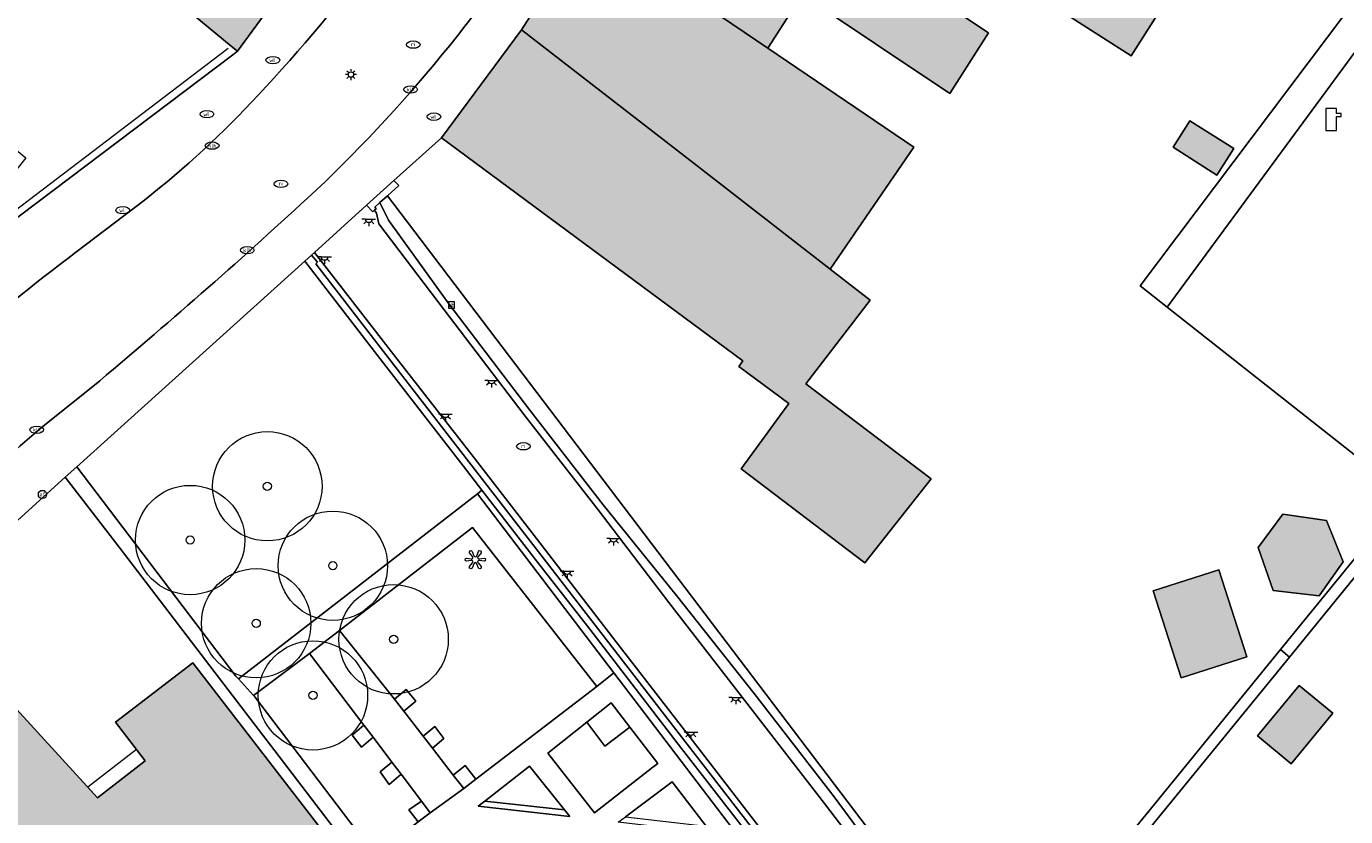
# Model space of a CAD drawing. Header units: metres. Extents: x 187482 to 189800, y 333582 to 335019.
# Tile 235 of 256: x 189080 to 189140, y 334441 to 334478. Entities that reach past the tile are written whole.
import ezdxf
from ezdxf.enums import TextEntityAlignment as Align

# ---------------------------------------------------------------- set-up
doc = ezdxf.new("R2010")
doc.units = ezdxf.units.M
doc.layers.get('0').update_dxf_attribs({"color": 252, "lineweight": 18})
for name, color, linetype, lineweight in [('B-WE-GR-BEPLANTING_CULTUUR_HEESTERS-GV', 252, 'Continuous', 18), ('B-WE-GR-BOOM-S', 252, 'Continuous', 18), ('B-WE-GR-HAAG-G', 252, 'GR-HAAG1-SO', 18), ('B-WE-IE-KUNSTOBJECT-S', 252, 'Continuous', 18), ('B-WE-IE-MEUBILAIR-S', 252, 'Continuous', 18), ('B-WE-IE-TERREINAFSCHEIDING_KUNSTMATIG_HEKWERK-G', 252, 'IE-TERREINAFSCHEIDING_KUNSTMATIG-SO', 18), ('B-WE-IE-TERREINAFSCHEIDING_KUNSTMATIG_MUUR-G', 252, 'IE-TERREINAFSCHEIDING_KUNSTMATIG-SO', 18), ('B-WE-IE-TERREINAFSCHEIDING_KUNSTMATIG_MUUR-GV', 252, 'Continuous', 18), ('B-WE-KL-WATER-S', 252, 'Continuous', 18), ('B-WE-OG-BEBOUWING-GV', 252, 'Continuous', 18), ('B-WE-OG-BEBOUWING_LUIFEL-GV', 252, 'Continuous', 18), ('B-WE-OG-TERREIN_ERF-GV', 252, 'Continuous', 18), ('B-WE-OG-WEG-GV', 252, 'Continuous', 18), ('B-WE-VH-GESLOTENVERHARDING_ASFALT-GV', 252, 'Continuous', 18), ('B-WE-VH-HALFVERHARDING_GRAVEL-GV', 252, 'Continuous', 18), ('B-WE-VH-HALFVERHARDING_GRIND-GV', 252, 'Continuous', 18), ('B-WE-VH-OPENVERHARDING-GV', 252, 'Continuous', 18), ('B-WE-VH-OPENVERHARDING_SIERBESTRATING-GV', 252, 'Continuous', 18), ('B-WE-VH-OPENVERHARDING_STRAATBAKSTEEN-GV', 252, 'Continuous', 18)]:
    doc.layers.add(name, color=color, linetype=linetype, lineweight=lineweight)
doc.layers.add('B-WE-OG-BEBOUWING-V', color=7, linetype='Continuous', lineweight=18, true_color=0xf0f0f0)
doc.styles.add('NLCS-ISO', font='NLCS-ISO.ttf')
doc.linetypes.add('GR-HAAG1-SO', pattern='A,6,[176,NLCS.SHX,S=0.125,R=0,X=0,Y=0],-2', length=8)
doc.linetypes.add('IE-TERREINAFSCHEIDING_KUNSTMATIG-SO', pattern='A,4,[82,NLCS.SHX,S=0.75,R=90,X=0,Y=0],4,-2', length=10)

# ---------------------------------------------------------------- blocks, each defined once
blk = doc.blocks.new('SIE-MEUBILAIR_BORD_VERKEER-SO')
blk.add_lwpolyline([(-0.5625, -0.5625), (0.5625, -0.5625), (0.5625, 0.5625), (-0.5625, 0.5625)], close=True)
at = {"style": 'NLCS-ISO'}
blk.add_text('vb', height=0.75, dxfattribs=at).set_placement((0, 0), align=Align.MIDDLE_CENTER)
blk = doc.blocks.new('SKL-WATER_POMP-SO')
at = {"color": 0, "linetype": 'ByBlock', "lineweight": 18}
blk.add_lwpolyline([(1, 1.09), (1, 2), (-1, 2), (-1, -2), (1, -2), (1, 0.57), (1.85, 0.57), (1.85, 1.09)], close=True, dxfattribs=at)
blk = doc.blocks.new('SIE-MEUBILAIR_PAAL_LICHTMAST-SO')
for points in [[(-0.62, 0), (-1, 0)], [(-0.71, 0.71), (-0.44, 0.44)], [(0, 1), (0, 0.62)], [(0.44, 0.44), (0.71, 0.71)], [(1, 0), (0.62, 0)], [(-0.71, -0.71), (-0.44, -0.44)], [(0, -0.62), (0, -1)], [(0.44, -0.44), (0.71, -0.71)]]:
    blk.add_lwpolyline(points)
blk.add_circle((0, 0), 0.5)
blk = doc.blocks.new('SIE-MEUBILAIR_PAAL_AFSLUITPAAL-SO')
blk.add_circle((0, 0), 0.75)
at = {"style": 'NLCS-ISO'}
blk.add_text('af', height=0.75, dxfattribs=at).set_placement((0, 0.05), align=Align.MIDDLE_CENTER)
blk = doc.blocks.new('SIE-MEUBILAIR_PUT_KOLK-SO')
blk.add_ellipse((0, 0), major_axis=(1.25, 0), ratio=0.54)
at = {"style": 'NLCS-ISO'}
blk.add_text('klk', height=0.75, dxfattribs=at).set_placement((0.03, 0), align=Align.MIDDLE_CENTER)
blk = doc.blocks.new('SIE-MEUBILAIR_PUT_WATERLEIDINGPUT-SO')
blk.add_ellipse((0, 0), major_axis=(1.25, 0), ratio=0.54)
at = {"style": 'NLCS-ISO'}
blk.add_text('wl', height=0.75, dxfattribs=at).set_placement((-0.14, 0), align=Align.MIDDLE_CENTER)
blk = doc.blocks.new('SIE-MEUBILAIR_PUT_RIOOLPUT-SO')
blk.add_ellipse((0, 0), major_axis=(1.25, 0), ratio=0.54)
at = {"style": 'NLCS-ISO'}
blk.add_text('ri', height=0.75, dxfattribs=at).set_placement((-0.04, 0.07), align=Align.MIDDLE_CENTER)
blk = doc.blocks.new('SIE-KUNSTOBJECT-SO')
at = {"flags": 128}
blk.add_lwpolyline([(0.27, -0.73, 0.700208), (-0.27, -0.73), (-0.56, -1.53, -1), (-1.05, -1.25), (-0.5, -0.6, 0.700208), (-0.77, -0.13), (-1.6, -0.28, -1), (-1.6, 0.28), (-0.77, 0.13, 0.700208), (-0.5, 0.6), (-1.05, 1.25, -1), (-0.56, 1.53), (-0.27, 0.73, 0.700208), (0.27, 0.73), (0.56, 1.53, -1), (1.05, 1.25), (0.5, 0.6, 0.700208), (0.77, 0.13), (1.6, 0.28, -1), (1.6, -0.28), (0.77, -0.13, 0.700208), (0.5, -0.6), (1.05, -1.25, -1), (0.56, -1.53)], format="xyb", close=True, dxfattribs=at)
blk = doc.blocks.new('SIE-MEUBILAIR_LICHTPUNT-SO')
at = {"color": 0, "linetype": 'ByBlock', "lineweight": 18}
for points in [[(-0.62, 0), (-1.25, 0)], [(0.62, 0), (1.25, 0)], [(-0.46, -0.43), (-0.92, -0.85)], [(0, -0.62), (0, -1.25)], [(0.46, -0.43), (0.92, -0.85)]]:
    blk.add_lwpolyline(points, dxfattribs=at)
blk.add_lwpolyline([(0, 0), (0.62, 0, -1), (-0.62, 0)], format="xyb", close=True, dxfattribs=at)
blk = doc.blocks.new('SGR-BOOM_GBKN-SO')
at = {"color": 0, "linetype": 'ByBlock', "lineweight": 18}
for radius in [2, 0.15]:
    blk.add_circle((0, 0), radius, dxfattribs=at)

msp = doc.modelspace()

# ---------------------------------------------------------------- hatches: boundary and pattern name
at = {"layer": 'B-WE-OG-BEBOUWING-V'}
h = msp.add_hatch(color=256, dxfattribs=at)
h.dxf.hatch_style = 1
h.paths.add_polyline_path([(189094.053, 334482.84), (189086.592, 334489.103), (189085.513, 334487.65), (189081.685, 334490.782), (189073.543, 334497.442), (189071.092, 334499.447), (189067.251, 334494.752), (189069.586, 334492.842), (189076.994, 334486.716), (189089.109, 334476.698), (189089.395, 334476.461)], flags=17)
h = msp.add_hatch(color=256, dxfattribs=at)
h.dxf.hatch_style = 1
h.paths.add_polyline_path([(189126.611, 334482.378), (189111.864, 334492.295), (189108.684, 334487.314), (189116.921, 334481.836), (189118.342, 334483.964), (189122.782, 334481.109), (189125.143, 334479.533), (189130.236, 334476.258), (189131.88, 334478.83)], flags=17)
h = msp.add_hatch(color=256, dxfattribs=at)
h.dxf.hatch_style = 1
h.paths.add_polyline_path([(189121.951, 334474.523), (189123.726, 334477.31), (189121.316, 334478.913), (189116.921, 334481.836), (189108.684, 334487.314), (189105.407, 334482.181), (189113.631, 334476.607), (189115.203, 334479.061)], flags=17)
h = msp.add_hatch(color=256, dxfattribs=at)
h.dxf.hatch_style = 1
h.paths.add_polyline_path([(189113.631, 334476.607), (189105.407, 334482.181), (189102.381, 334477.442), (189110.265, 334471.323), (189116.493, 334466.489), (189120.308, 334472.08)], flags=17)
h = msp.add_hatch(color=256, dxfattribs=at)
h.dxf.hatch_style = 1
h.paths.add_polyline_path([(189102.381, 334477.442), (189098.719, 334472.503), (189112.499, 334462.304), (189112.309, 334462.041), (189114.594, 334460.344), (189112.411, 334457.368), (189118.075, 334453.064), (189121.101, 334456.909), (189115.376, 334461.249), (189118.311, 334465.078), (189116.493, 334466.489), (189110.265, 334471.323)], flags=17)
h = msp.add_hatch(color=256, dxfattribs=at)
h.dxf.hatch_style = 1
h.paths.add_polyline_path([(189134.929, 334472.008), (189132.93, 334473.279), (189132.162, 334472.071), (189134.16, 334470.799)], flags=17)
h = msp.add_hatch(color=256, dxfattribs=at)
h.dxf.hatch_style = 1
h.paths.add_polyline_path([(189137.174, 334455.295), (189136.04, 334453.763), (189136.74, 334451.801), (189138.84, 334451.547), (189139.939, 334453.115), (189139.168, 334455.006)], flags=17)
h = msp.add_hatch(color=256, dxfattribs=at)
h.dxf.hatch_style = 1
h.paths.add_polyline_path([(189134.249, 334452.746), (189131.249, 334451.782), (189132.526, 334447.806), (189135.526, 334448.77)], flags=17)
h = msp.add_hatch(color=256, dxfattribs=at)
h.dxf.hatch_style = 1
h.paths.add_polyline_path([(189060.231, 334429.763), (189071.256, 334419.156), (189071.531, 334419.439), (189072.047, 334418.971), (189074.015, 334420.973), (189072.314, 334422.597), (189072.862, 334423.173), (189062.589, 334432.94)], flags=16)
h.paths.add_polyline_path([(189082.275, 334430.245), (189085.516, 334432.764), (189084.136, 334434.539), (189085.686, 334435.754), (189087.383, 334433.59), (189094.526, 334439.191), (189087.355, 334448.493), (189083.823, 334445.77), (189085.184, 334444.004), (189082.997, 334442.318), (189075.562, 334450.442), (189070.199, 334443.501), (189075.277, 334437.896), (189076.658, 334436.371)], flags=16)
h.paths.add_polyline_path([(189077.008, 334424.004), (189071.934, 334430.531), (189065.334, 334436.638), (189062.589, 334432.94), (189072.862, 334423.173), (189072.314, 334422.597), (189074.015, 334420.973)], flags=17)
h.paths.add_polyline_path([(189078.587, 334413.037), (189072.047, 334418.971), (189071.531, 334419.439), (189071.256, 334419.156), (189069.061, 334416.898), (189058.015, 334426.92), (189054.53, 334422.457), (189062.96, 334415.007), (189071.929, 334406.195)], flags=16)
h = msp.add_hatch(color=256, dxfattribs=at)
h.dxf.hatch_style = 1
h.paths.add_polyline_path([(189136.011, 334445.15), (189137.551, 334443.872), (189139.466, 334446.181), (189137.927, 334447.458)], flags=17)

# ---------------------------------------------------------------- linework, layer by layer
at = {"layer": 'B-WE-GR-BEPLANTING_CULTUUR_HEESTERS-GV', "flags": 128}
for points in [[(189131.323, 334442.046), (189127.293, 334437.103), (189124.085, 334433.168), (189096.254, 334469.854), (189095.91, 334469.541), (189096.304, 334468.737), (189099.06, 334464.915), (189102.752, 334460.048), (189106.115, 334455.709), (189109.469, 334451.567), (189113.014, 334447.084), (189116.662, 334442.356), (189120.102, 334437.709), (189124.094, 334432.55), (189124.61, 334432.99), (189137.473, 334448.753), (189137.07, 334449.095)], [(189081.527, 334456.983), (189083.982, 334453.776), (189088.773, 334447.517), (189089.569, 334446.477), (189091.697, 334443.691), (189095.101, 334439.241), (189095.684, 334439.689), (189090.183, 334446.936), (189090.135, 334446.989), (189089.438, 334447.764), (189089.329, 334447.886), (189082.054, 334457.46)], [(189137.473, 334448.753), (189143.225, 334455.804), (189142.816, 334456.143), (189137.07, 334449.095)], [(189097.002, 334446.276), (189097.544, 334446.729), (189097.106, 334447.268), (189096.571, 334446.833)], [(189107.332, 334445.546), (189106.477, 334446.654), (189105.364, 334445.773), (189106.193, 334444.684)], [(189095.174, 334445.642), (189094.64, 334445.188), (189095.068, 334444.634), (189095.597, 334445.083)], [(189098.304, 334444.594), (189098.832, 334445.022), (189098.415, 334445.58), (189097.885, 334445.136)], [(189105.364, 334445.773), (189103.585, 334444.364), (189105.713, 334441.633), (189108.387, 334443.716), (189108.612, 334443.89), (189107.332, 334445.546), (189106.193, 334444.684)], [(189096.454, 334443.951), (189095.912, 334443.508), (189096.323, 334442.921), (189096.875, 334443.395)], [(189100.284, 334443.171), (189099.808, 334443.787), (189099.261, 334443.357), (189099.736, 334442.744)], [(189100.701, 334442.169), (189104.347, 334441.768), (189102.748, 334443.766)], [(189110.825, 334441.017), (189109.263, 334443.047), (189107.125, 334441.446)], [(189097.804, 334442.169), (189097.235, 334441.761), (189097.651, 334441.217), (189098.209, 334441.635)], [(189104.347, 334441.768), (189100.701, 334442.169), (189100.403, 334441.937), (189104.591, 334441.464)]]:
    msp.add_lwpolyline(points, close=True, dxfattribs=at)
at = {"layer": 'B-WE-GR-HAAG-G', "ltscale": 0.2, "flags": 128}
for points in [[(189095.91, 334469.541), (189096.304, 334468.737)], [(189124.085, 334433.168), (189096.254, 334469.854)], [(189096.304, 334468.737), (189099.06, 334464.915)], [(189099.06, 334464.915), (189102.752, 334460.048)], [(189102.752, 334460.048), (189106.115, 334455.709)], [(189106.115, 334455.709), (189109.469, 334451.567)], [(189109.469, 334451.567), (189113.014, 334447.084)], [(189113.014, 334447.084), (189116.662, 334442.356)], [(189116.662, 334442.356), (189120.102, 334437.709)]]:
    msp.add_lwpolyline(points, dxfattribs=at)
at = {"layer": 'B-WE-IE-TERREINAFSCHEIDING_KUNSTMATIG_HEKWERK-G', "ltscale": 0.2, "flags": 128}
for points in [[(189088.97, 334476.592), (189078.552, 334468.645)], [(189158.286, 334474.261), (189124.61, 334432.99)], [(189131.895, 334464.756), (189142.816, 334456.143)]]:
    msp.add_lwpolyline(points, dxfattribs=at)
at = {"layer": 'B-WE-IE-TERREINAFSCHEIDING_KUNSTMATIG_MUUR-G', "ltscale": 0.2, "flags": 128}
for points in [[(189095.295, 334469.414), (189096.549, 334470.555)], [(189096.549, 334470.555), (189096.764, 334470.318)], [(189096.764, 334470.318), (189096.254, 334469.854)], [(189095.577, 334469.116), (189095.295, 334469.414)], [(189095.91, 334469.541), (189095.67, 334469.323)], [(189095.67, 334469.323), (189095.73, 334469.26)], [(189096.254, 334469.854), (189095.91, 334469.541)], [(189095.653, 334469.188), (189095.577, 334469.116)], [(189095.73, 334469.26), (189095.653, 334469.188)], [(189092.472, 334466.866), (189092.776, 334467.131)], [(189092.776, 334467.131), (189093.051, 334466.817)], [(189082.054, 334457.46), (189092.472, 334466.866)], [(189096.073, 334462.192), (189092.472, 334466.866)], [(189093.051, 334466.817), (189092.972, 334466.741)], [(189092.972, 334466.741), (189096.326, 334462.388)], [(189099.714, 334457.492), (189096.073, 334462.192)], [(189096.326, 334462.388), (189099.967, 334457.688)], [(189100.572, 334456.384), (189099.714, 334457.492)], [(189099.967, 334457.688), (189103.263, 334453.433)], [(189103.01, 334453.237), (189100.572, 334456.384)], [(189105.498, 334450.022), (189103.01, 334453.237)], [(189103.263, 334453.433), (189105.751, 334450.218)], [(189109.698, 334444.577), (189105.498, 334450.022)], [(189105.751, 334450.218), (189109.951, 334444.773)], [(189109.951, 334444.773), (189113.613, 334440.046)], [(189113.36, 334439.85), (189109.698, 334444.577)]]:
    msp.add_lwpolyline(points, dxfattribs=at)
at = {"layer": 'B-WE-IE-TERREINAFSCHEIDING_KUNSTMATIG_MUUR-GV', "flags": 128}
msp.add_lwpolyline([(189096.764, 334470.318), (189096.549, 334470.555), (189095.295, 334469.414), (189095.577, 334469.116), (189095.653, 334469.188), (189095.73, 334469.26), (189095.67, 334469.323), (189095.91, 334469.541), (189096.254, 334469.854)], close=True, dxfattribs=at)
msp.add_lwpolyline([(189113.613, 334440.046), (189109.951, 334444.773), (189105.751, 334450.218), (189103.263, 334453.433), (189099.967, 334457.688), (189096.326, 334462.388), (189092.972, 334466.741), (189093.051, 334466.817), (189092.776, 334467.131), (189092.472, 334466.866), (189096.073, 334462.192), (189099.714, 334457.492), (189100.572, 334456.384), (189103.01, 334453.237), (189105.498, 334450.022), (189109.698, 334444.577), (189113.36, 334439.85)], dxfattribs=at)
at = {"layer": 'B-WE-OG-BEBOUWING-GV', "flags": 128}
for points in [[(189094.053, 334482.84), (189086.592, 334489.103), (189085.513, 334487.65), (189081.685, 334490.782), (189073.543, 334497.442), (189071.092, 334499.447), (189067.251, 334494.752), (189069.586, 334492.842), (189076.994, 334486.716), (189089.109, 334476.698), (189089.395, 334476.461)], [(189126.611, 334482.378), (189111.864, 334492.295), (189108.684, 334487.314), (189116.921, 334481.836), (189118.342, 334483.964), (189122.782, 334481.109), (189125.143, 334479.533), (189130.236, 334476.258), (189131.88, 334478.83)], [(189121.951, 334474.523), (189123.726, 334477.31), (189121.316, 334478.913), (189116.921, 334481.836), (189108.684, 334487.314), (189105.407, 334482.181), (189113.631, 334476.607), (189115.203, 334479.061)], [(189113.631, 334476.607), (189105.407, 334482.181), (189102.381, 334477.442), (189110.265, 334471.323), (189116.493, 334466.489), (189120.308, 334472.08)], [(189102.381, 334477.442), (189098.719, 334472.503), (189112.499, 334462.304), (189112.309, 334462.041), (189114.594, 334460.344), (189112.411, 334457.368), (189118.075, 334453.064), (189121.101, 334456.909), (189115.376, 334461.249), (189118.311, 334465.078), (189116.493, 334466.489), (189110.265, 334471.323)], [(189134.929, 334472.008), (189132.93, 334473.279), (189132.162, 334472.071), (189134.16, 334470.799)], [(189137.174, 334455.295), (189136.04, 334453.763), (189136.74, 334451.801), (189138.84, 334451.547), (189139.939, 334453.115), (189139.168, 334455.006)], [(189134.249, 334452.746), (189131.249, 334451.782), (189132.526, 334447.806), (189135.526, 334448.77)], [(189082.275, 334430.245), (189085.516, 334432.764), (189084.136, 334434.539), (189085.686, 334435.754), (189087.383, 334433.59), (189094.526, 334439.191), (189087.355, 334448.493), (189083.823, 334445.77), (189085.184, 334444.004), (189082.997, 334442.318), (189075.562, 334450.442), (189070.199, 334443.501), (189075.277, 334437.896), (189076.658, 334436.371)], [(189136.011, 334445.15), (189137.551, 334443.872), (189139.466, 334446.181), (189137.927, 334447.458)]]:
    msp.add_lwpolyline(points, close=True, dxfattribs=at)
at = {"layer": 'B-WE-OG-BEBOUWING_LUIFEL-GV', "flags": 128}
msp.add_lwpolyline([(189084.781, 334444.526), (189082.55, 334442.807), (189082.997, 334442.318), (189085.184, 334444.004)], close=True, dxfattribs=at)
at = {"layer": 'B-WE-OG-TERREIN_ERF-GV', "flags": 128}
for points in [[(189157.654, 334474.343), (189147.738, 334484.39), (189146.675, 334482.95), (189145.942, 334483.562), (189147.708, 334485.955), (189147.575, 334486.084), (189146.931, 334485.208), (189131.895, 334464.756), (189142.816, 334456.143), (189144.517, 334458.23)], [(189134.929, 334472.008), (189134.16, 334470.799), (189132.162, 334472.071), (189132.93, 334473.279)], [(189137.174, 334455.295), (189139.168, 334455.006), (189139.939, 334453.115), (189138.84, 334451.547), (189136.74, 334451.801), (189136.04, 334453.763)], [(189134.249, 334452.746), (189135.526, 334448.77), (189132.526, 334447.806), (189131.249, 334451.782)], [(189136.011, 334445.15), (189137.927, 334447.458), (189139.466, 334446.181), (189137.551, 334443.872)]]:
    msp.add_lwpolyline(points, close=True, dxfattribs=at)
for points in [[(189127.293, 334437.103), (189131.323, 334442.046), (189137.07, 334449.095), (189142.816, 334456.143), (189131.895, 334464.756), (189130.649, 334465.738), (189143.454, 334482.749)], [(189121.316, 334478.913), (189123.726, 334477.31), (189121.951, 334474.523), (189115.203, 334479.061), (189113.631, 334476.607), (189120.308, 334472.08), (189116.493, 334466.489), (189118.311, 334465.078), (189115.376, 334461.249), (189121.101, 334456.909), (189118.075, 334453.064), (189112.411, 334457.368), (189114.594, 334460.344), (189112.309, 334462.041), (189112.499, 334462.304), (189098.719, 334472.503), (189096.549, 334470.555), (189096.764, 334470.318), (189096.254, 334469.854), (189124.085, 334433.168)], [(189131.88, 334478.83), (189130.236, 334476.258), (189125.143, 334479.533)], [(189170.612, 334461.944), (189169.575, 334462.938), (189165.558, 334467.007), (189161.899, 334470.639), (189158.286, 334474.261), (189143.225, 334455.804), (189137.473, 334448.753), (189124.61, 334432.99), (189126.628, 334430.397), (189129.822, 334426.32), (189131.489, 334424.348), (189133.098, 334422.312), (189134.537, 334420.213), (189135.64, 334417.886), (189136.779, 334415.579), (189138.089, 334413.342), (189141.151, 334409.192), (189144.285, 334405.09), (189147.335, 334400.923), (189150.319, 334396.722)], [(189095.101, 334439.241), (189091.697, 334443.691), (189089.569, 334446.477), (189088.773, 334447.517), (189083.982, 334453.776), (189081.527, 334456.983), (189078.336, 334454.101)], [(189075.562, 334450.442), (189082.997, 334442.318), (189085.184, 334444.004), (189083.823, 334445.77), (189087.355, 334448.493), (189094.526, 334439.191)]]:
    msp.add_lwpolyline(points, dxfattribs=at)
at = {"layer": 'B-WE-OG-WEG-GV', "flags": 128}
for points in [[(189120.102, 334437.709), (189116.662, 334442.356), (189113.014, 334447.084), (189109.469, 334451.567), (189106.115, 334455.709), (189102.752, 334460.048), (189099.06, 334464.915), (189096.304, 334468.737), (189095.91, 334469.541), (189095.67, 334469.323), (189095.73, 334469.26), (189095.653, 334469.188), (189095.754, 334469.058), (189095.863, 334468.561), (189098.841, 334464.63), (189102.507, 334459.837), (189105.881, 334455.483), (189109.118, 334451.246), (189112.572, 334446.787), (189116.233, 334442.06), (189119.753, 334437.433)], [(189113.835, 334440.211), (189110.189, 334444.934), (189106.685, 334449.459), (189103.468, 334453.636), (189100.217, 334457.869), (189096.545, 334462.579), (189092.915, 334467.257), (189092.776, 334467.131), (189093.051, 334466.817), (189092.972, 334466.741), (189096.326, 334462.388), (189099.967, 334457.688), (189103.263, 334453.433), (189105.751, 334450.218), (189109.951, 334444.773), (189113.613, 334440.046)]]:
    msp.add_lwpolyline(points, dxfattribs=at)
at = {"layer": 'B-WE-VH-GESLOTENVERHARDING_ASFALT-GV', "flags": 128}
msp.add_lwpolyline([(189069.586, 334492.842), (189067.251, 334494.752), (189060.781, 334500.12), (189055.744, 334504.285), (189047.949, 334494.195), (189070.601, 334475.912), (189070.241, 334475.436), (189073.932, 334472.341), (189075.857, 334474.753), (189079.727, 334471.586), (189077.802, 334469.174), (189078.552, 334468.645), (189078.735, 334468.403), (189089.185, 334476.303), (189089.395, 334476.461), (189089.109, 334476.698), (189076.994, 334486.716)], close=True, dxfattribs=at)
msp.add_lwpolyline([(189119.753, 334437.433), (189116.233, 334442.06), (189112.572, 334446.787), (189109.118, 334451.246), (189105.881, 334455.483), (189102.507, 334459.837), (189098.841, 334464.63), (189095.863, 334468.561), (189095.754, 334469.058), (189095.653, 334469.188), (189095.577, 334469.116), (189095.295, 334469.414), (189092.915, 334467.257), (189096.545, 334462.579), (189100.217, 334457.869), (189103.468, 334453.636), (189106.685, 334449.459), (189110.189, 334444.934), (189113.835, 334440.211)], dxfattribs=at)
at = {"layer": 'B-WE-VH-HALFVERHARDING_GRAVEL-GV', "flags": 128}
msp.add_lwpolyline([(189143.454, 334482.749), (189130.649, 334465.738), (189131.895, 334464.756), (189146.931, 334485.208)], dxfattribs=at)
for points in [[(189099.714, 334457.492), (189096.073, 334462.192), (189092.472, 334466.866), (189082.054, 334457.46), (189089.329, 334447.886), (189089.438, 334447.764), (189100.361, 334456.221), (189100.572, 334456.384)], [(189092.692, 334448.915), (189090.135, 334446.989), (189090.183, 334446.936), (189095.684, 334439.689), (189097.651, 334441.217), (189097.235, 334441.761), (189097.804, 334442.169), (189096.875, 334443.395), (189096.323, 334442.921), (189095.912, 334443.508), (189096.454, 334443.951), (189095.597, 334445.083), (189095.068, 334444.634), (189094.64, 334445.188), (189095.174, 334445.642)]]:
    msp.add_lwpolyline(points, close=True, dxfattribs=at)
at = {"layer": 'B-WE-VH-HALFVERHARDING_GRIND-GV', "flags": 128}
msp.add_lwpolyline([(189097.885, 334445.136), (189098.415, 334445.58), (189098.832, 334445.022), (189098.304, 334444.594), (189099.261, 334443.357), (189099.808, 334443.787), (189100.284, 334443.171), (189105.817, 334447.409), (189100.135, 334454.682), (189094.056, 334449.966), (189096.571, 334446.833), (189097.106, 334447.268), (189097.544, 334446.729), (189097.002, 334446.276)], close=True, dxfattribs=at)
at = {"layer": 'B-WE-VH-OPENVERHARDING-GV', "flags": 128}
msp.add_lwpolyline([(189113.36, 334439.85), (189109.698, 334444.577), (189105.498, 334450.022), (189103.01, 334453.237), (189100.572, 334456.384), (189100.361, 334456.221), (189106.603, 334448.03), (189118.227, 334432.778)], dxfattribs=at)
at = {"layer": 'B-WE-VH-OPENVERHARDING_SIERBESTRATING-GV', "flags": 128}
for points in [[(189090.135, 334446.989), (189092.692, 334448.915), (189094.056, 334449.966), (189100.135, 334454.682), (189105.817, 334447.409), (189106.603, 334448.03), (189100.361, 334456.221), (189089.438, 334447.764)], [(189094.363, 334432.497), (189096.744, 334429.418), (189097.618, 334428.267), (189103.312, 334421.173), (189106.935, 334423.918), (189107.453, 334424.393), (189110.13, 334426.269), (189111.715, 334427.688), (189117.474, 334432.195), (189118.227, 334432.778), (189106.603, 334448.03), (189105.817, 334447.409), (189100.284, 334443.171), (189099.736, 334442.744), (189098.209, 334441.635), (189097.651, 334441.217), (189095.684, 334439.689), (189095.101, 334439.241), (189097.919, 334435.676), (189094.139, 334432.764)], [(189107.332, 334445.546), (189108.612, 334443.89), (189108.387, 334443.716), (189105.713, 334441.633), (189103.585, 334444.364), (189105.364, 334445.773), (189106.477, 334446.654)], [(189100.701, 334442.169), (189102.748, 334443.766), (189104.347, 334441.768), (189104.591, 334441.464), (189100.403, 334441.937)], [(189107.125, 334441.446), (189109.263, 334443.047), (189110.825, 334441.017), (189111.066, 334440.703), (189106.803, 334441.204)]]:
    msp.add_lwpolyline(points, close=True, dxfattribs=at)
at = {"layer": 'B-WE-VH-OPENVERHARDING_STRAATBAKSTEEN-GV', "flags": 128}
for points in [[(189131.792, 334545.755), (189124.569, 334532.666), (189124.782, 334532.549), (189119.213, 334523.039), (189113.021, 334513.4), (189112.831, 334513.5), (189099.051, 334496.361), (189100.337, 334495.377), (189099.825, 334494.642), (189101.517, 334493.325), (189099.011, 334489.919), (189096.256, 334485.984), (189094.053, 334482.84), (189089.395, 334476.461), (189089.185, 334476.303), (189078.735, 334468.403)], [(189078.336, 334454.101), (189081.527, 334456.983), (189082.054, 334457.46), (189092.472, 334466.866), (189092.776, 334467.131), (189092.915, 334467.257), (189095.295, 334469.414), (189096.549, 334470.555), (189098.719, 334472.503), (189102.381, 334477.442), (189105.407, 334482.181)], [(189085.142, 334469.655), (189081.998, 334467.259)], [(189081.998, 334467.259), (189085.142, 334469.655)], [(189080.437, 334459.245), (189082.791, 334461.132)], [(189082.791, 334461.132), (189080.437, 334459.245)]]:
    msp.add_lwpolyline(points, dxfattribs=at)
at = {"layer": 'B-WE-VH-OPENVERHARDING_STRAATBAKSTEEN-GV'}
for points in [[(189100.675, 334488.115, -0.051592), (189090.341, 334474.457)], [(189090.341, 334474.457, 0.051592), (189100.675, 334488.115)], [(189092.6, 334469.737, 0.067491), (189103.948, 334483.607)], [(189103.948, 334483.607, -0.067491), (189092.6, 334469.737)], [(189090.341, 334474.457, -0.041099), (189085.142, 334469.655)], [(189085.142, 334469.655, 0.041099), (189090.341, 334474.457)], [(189082.791, 334461.132, 0.011297), (189092.6, 334469.737)], [(189092.6, 334469.737, -0.011297), (189082.791, 334461.132)], [(189081.998, 334467.259, 0.043237), (189071.251, 334457.652)], [(189071.251, 334457.652, -0.043237), (189081.998, 334467.259)], [(189071.016, 334449.429, -0.053075), (189080.437, 334459.245)], [(189080.437, 334459.245, 0.053075), (189071.016, 334449.429)]]:
    msp.add_lwpolyline(points, format="xyb", dxfattribs=at)
at = {"layer": 'B-WE-VH-OPENVERHARDING_STRAATBAKSTEEN-GV', "flags": 128}
msp.add_lwpolyline([(189096.571, 334446.833), (189094.056, 334449.966), (189092.692, 334448.915), (189095.174, 334445.642), (189095.597, 334445.083), (189096.454, 334443.951), (189096.875, 334443.395), (189097.804, 334442.169), (189098.209, 334441.635), (189099.736, 334442.744), (189099.261, 334443.357), (189098.304, 334444.594), (189097.885, 334445.136), (189097.002, 334446.276)], close=True, dxfattribs=at)

# ---------------------------------------------------------------- block references
at = {"layer": 'B-WE-GR-BOOM-S', "xscale": 1.25, "yscale": 1.25, "zscale": 1.25}
for p in [(189090.762, 334456.564), (189087.235, 334454.106), (189093.754, 334452.931), (189090.254, 334450.299), (189096.533, 334449.565), (189092.846, 334447)]:
    msp.add_blockref('SGR-BOOM_GBKN-SO', p, dxfattribs=at)
at = {"layer": 'B-WE-IE-KUNSTOBJECT-S', "xscale": 0.25, "yscale": 0.25, "zscale": 0.25}
msp.add_blockref('SIE-KUNSTOBJECT-SO', (189100.266, 334453.206), dxfattribs=at)
at = {"layer": 'B-WE-IE-MEUBILAIR-S', "xscale": 0.25, "yscale": 0.25, "zscale": 0.25}
for name, p in [('SIE-MEUBILAIR_PUT_RIOOLPUT-SO', (189097.43, 334476.763)), ('SIE-MEUBILAIR_PUT_WATERLEIDINGPUT-SO', (189091.013, 334476.056)), ('SIE-MEUBILAIR_PAAL_LICHTMAST-SO', (189094.58, 334475.394)), ('SIE-MEUBILAIR_PUT_KOLK-SO', (189097.305, 334474.711)), ('SIE-MEUBILAIR_PUT_WATERLEIDINGPUT-SO', (189088.002, 334473.582)), ('SIE-MEUBILAIR_PUT_WATERLEIDINGPUT-SO', (189098.375, 334473.469)), ('SIE-MEUBILAIR_PUT_KOLK-SO', (189088.24, 334472.144)), ('SIE-MEUBILAIR_PUT_RIOOLPUT-SO', (189091.382, 334470.393)), ('SIE-MEUBILAIR_PUT_WATERLEIDINGPUT-SO', (189084.154, 334469.188)), ('SIE-MEUBILAIR_LICHTPUNT-SO', (189095.4, 334468.778)), ('SIE-MEUBILAIR_PUT_KOLK-SO', (189089.842, 334467.363)), ('SIE-MEUBILAIR_LICHTPUNT-SO', (189093.375, 334467.054)), ('SIE-MEUBILAIR_BORD_VERKEER-SO', (189099.175, 334464.857)), ('SIE-MEUBILAIR_LICHTPUNT-SO', (189101.01, 334461.4)), ('SIE-MEUBILAIR_LICHTPUNT-SO', (189098.899, 334459.86)), ('SIE-MEUBILAIR_PUT_KOLK-SO', (189080.223, 334459.149)), ('SIE-MEUBILAIR_PUT_RIOOLPUT-SO', (189102.466, 334458.393)), ('SIE-MEUBILAIR_PAAL_AFSLUITPAAL-SO', (189080.483, 334456.191)), ('SIE-MEUBILAIR_LICHTPUNT-SO', (189106.585, 334454.17)), ('SIE-MEUBILAIR_LICHTPUNT-SO', (189104.464, 334452.683)), ('SIE-MEUBILAIR_LICHTPUNT-SO', (189112.169, 334446.91)), ('SIE-MEUBILAIR_LICHTPUNT-SO', (189110.118, 334445.324))]:
    msp.add_blockref(name, p, dxfattribs=at)
at = {"layer": 'B-WE-KL-WATER-S', "xscale": 0.25, "yscale": 0.25, "zscale": 0.25}
msp.add_blockref('SKL-WATER_POMP-SO', (189139.384, 334473.338), dxfattribs=at)

doc.saveas('drawing.dxf')
